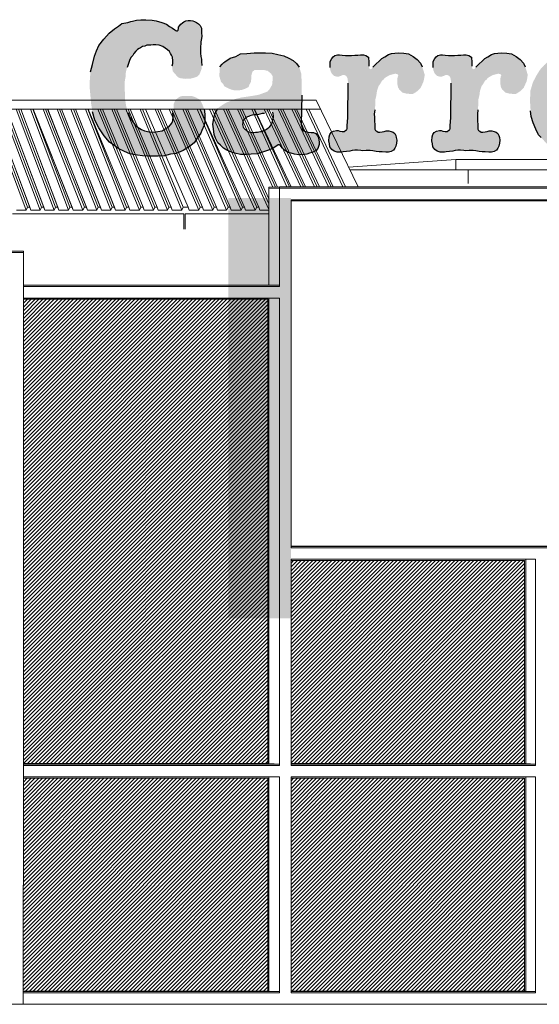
# Model space of a CAD drawing. Header units: millimetres. Extents: x 614675 to 1010864, y -150593 to -87691.
# Tile 41 of 194: x 773827 to 785989, y -132361 to -109329. Entities that reach past the tile are written whole.
import ezdxf

# ---------------------------------------------------------------- set-up
doc = ezdxf.new("R2010")
doc.units = ezdxf.units.MM
doc.header["$LTSCALE"] = 0.05
doc.layers.get('0').update_dxf_attribs({"lineweight": 0})
doc.layers.add('A-20--F1-WALLS', color=5, linetype='Continuous')
doc.layers.add('CARREFOUR LOGO', color=160, linetype='Continuous')

# ---------------------------------------------------------------- blocks, each defined once
blk = doc.blocks.new('yh34y')
at = {"lineweight": 0}
for points in [[(3117, 4281), (68672, 4281)], [(3015, 4070), (68774, 4070)], [(61568, 1625), (65577, 1625)], [(65606, 1625), (67567, 1625)]]:
    blk.add_lwpolyline(points, dxfattribs=at)
for points, elevation in [([(68672, 4281), (69652, 2256)], -1050), ([(61657, 1713), (61887, 1713), (61919, 1777), (61970, 1777), (61994, 1713), (62214, 1713), (62246, 1777), (62297, 1777), (62321, 1713), (62541, 1713), (62573, 1777), (62624, 1777), (62648, 1713), (62877, 1713), (62910, 1777), (62961, 1777), (62985, 1713), (63214, 1713), (63247, 1777), (63298, 1777), (63322, 1713), (63541, 1713), (63573, 1777), (63624, 1777), (63648, 1713), (63867, 1713), (63900, 1777), (63951, 1777), (63974, 1713), (64203, 1713), (64236, 1777), (64287, 1777), (64311, 1713), (64539, 1713), (64572, 1777), (64623, 1777), (64647, 1713), (64866, 1713), (64899, 1777), (64950, 1777), (64973, 1713), (65192, 1713), (65224, 1777), (65276, 1777), (65299, 1713), (65528, 1713), (65560, 1777), (65674, 1777), (65698, 1713), (65926, 1713), (65959, 1777), (66010, 1777), (66033, 1713), (66252, 1713), (66285, 1777), (66336, 1777), (66359, 1713), (66577, 1713), (66610, 1777), (66661, 1777), (66684, 1713), (66913, 1713), (66945, 1777), (66997, 1777), (67020, 1713), (67248, 1713), (67281, 1777), (67332, 1777), (67355, 1713), (67567, 1713)], 9762), ([(65577, 1270), (65577, 1625)], -334), ([(65606, 1270), (65606, 1625)], -335)]:
    blk.add_lwpolyline(points, dxfattribs=dict(at, elevation=elevation))
at = {"color": 8}
for points, elevation in [([(60999, 4070), (61887, 1713)], -431), ([(61052, 4070), (61919, 1777)], -139), ([(61103, 4070), (61970, 1777)], -139), ([(61106, 4070), (61994, 1713)], -431), ([(61325, 4070), (62214, 1713)], -431), ([(61379, 4070), (62246, 1777)], -139), ([(61430, 4070), (62297, 1777)], -139), ([(61433, 4070), (62321, 1713)], -431), ([(61652, 4070), (62541, 1713)], -431), ([(61706, 4070), (62573, 1777)], -139), ([(61757, 4070), (62624, 1777)], -139), ([(61760, 4070), (62648, 1713)], -139), ([(61989, 4070), (62877, 1713)], -431), ([(62043, 4070), (62910, 1777)], -139), ([(62051, 4070), (62961, 1777)], -139), ([(62052, 4070), (62985, 1713)], -431), ([(62281, 4070), (63214, 1713)], -431), ([(62336, 4070), (63247, 1777)], -139), ([(62387, 4070), (63298, 1777)], -139), ([(62389, 4070), (63322, 1713)], -139), ([(62608, 4070), (63541, 1713)], -431), ([(62663, 4070), (63573, 1777)], -139), ([(62714, 4070), (63624, 1777)], -139), ([(62715, 4070), (63648, 1713)], -431), ([(62934, 4070), (63867, 1713)], -431), ([(62989, 4070), (63900, 1777)], -139), ([(63040, 4070), (63951, 1777)], -139), ([(63042, 4070), (63974, 1713)], -431), ([(63270, 4070), (64203, 1713)], -431), ([(63325, 4070), (64236, 1777)], -139), ([(63333, 4070), (64287, 1777)], -139), ([(63562, 4070), (64539, 1713)], -431), ([(63618, 4070), (64572, 1777)], -139), ([(63670, 4070), (64623, 1777)], -139), ([(63888, 4070), (64866, 1713)], -431), ([(63944, 4070), (64899, 1777)], -139), ([(63996, 4070), (64950, 1777)], -139), ([(64215, 4070), (65192, 1713)], -431), ([(64270, 4070), (65224, 1777)], -139), ([(64321, 4070), (65276, 1777)], -139), ([(64550, 4070), (65528, 1713)], -431), ([(64606, 4070), (65560, 1777)], -139), ([(64675, 4070), (65674, 1777)], -139), ([(64902, 4070), (65926, 1713)], -431), ([(64960, 4070), (65959, 1777)], -139), ([(65011, 4070), (66010, 1777)], -139), ([(65228, 4070), (66252, 1713)], -431), ([(65285, 4070), (66285, 1777)], -139), ([(65336, 4070), (66336, 1777)], -139), ([(65553, 4070), (66577, 1713)], -139), ([(65610, 4070), (66610, 1777)], -139), ([(65661, 4070), (66661, 1777)], -139), ([(65888, 4070), (66913, 1713)], -139), ([(65946, 4070), (66945, 1777)], -139), ([(65954, 4070), (66997, 1777)], -139), ([(66179, 4070), (67248, 1713)], -139), ([(66238, 4070), (67281, 1777)], -139), ([(66289, 4070), (67332, 1777)], -139), ([(66504, 4070), (67567, 1726)], -139), ([(66563, 4070), (67567, 1862)], -139), ([(66614, 4070), (67567, 1974)], -139), ([(66829, 4070), (67657, 2245)], -431), ([(66888, 4070), (67718, 2245)], -139), ([(66939, 4070), (67769, 2245)], -139), ([(67164, 4070), (67987, 2256)], -139), ([(67223, 4070), (68048, 2256)], -139), ([(67231, 4070), (68090, 2256)], -139), ([(67454, 4070), (68311, 2256)], -431), ([(67514, 4070), (68374, 2256)], -139), ([(67565, 4070), (68425, 2256)], -139), ([(67779, 4070), (68636, 2256)], -139), ([(67839, 4070), (68698, 2256)], -139), ([(67890, 4070), (68749, 2256)], -139), ([(68103, 4070), (68960, 2256)], -139), ([(68163, 4070), (69023, 2256)], -139), ([(68214, 4070), (69073, 2256)], -139), ([(68438, 4070), (69294, 2256)], -431), ([(68497, 4070), (69357, 2256)], -139)]:
    blk.add_lwpolyline(points, dxfattribs=dict(at, elevation=elevation))
blk = doc.blocks.new('uptoun tbilisi carrefour warwera')
at = {"layer": 'CARREFOUR LOGO'}
h = blk.add_hatch(color=256, dxfattribs=at)
h.paths.add_polyline_path([(913945, -62609), (913977, -62641), (914065, -62661), (914145, -62669), (914213, -62669), (914273, -62637), (914336, -62590), (914396, -62530), (914424, -62470), (914464, -62378), (914476, -62330), (914492, -62223), (914464, -62123), (914432, -62032), (914392, -61952), (914313, -61864), (914225, -61792), (914113, -61733), (914005, -61713), (913874, -61705), (913714, -61725), (913646, -61745), (913558, -61800), (913487, -61844), (913427, -61904), (913355, -61964), (913275, -62043), (913247, -62083), (913215, -62091), (913195, -62071), (913187, -62020), (913187, -61960), (913187, -61900), (913175, -61840), (913175, -61812), (913115, -61772), (913056, -61753), (912988, -61753), (912928, -61760), (912856, -61764), (912776, -61772), (912696, -61772), (912637, -61772), (912557, -61764), (912497, -61753), (912449, -61753), (912389, -61772), (912349, -61804), (912317, -61844), (912281, -61912), (912277, -61964), (912277, -62051), (912276, -62076), (912286, -62124), (912310, -62180), (912335, -62215), (912364, -62244), (912393, -62253), (912426, -62263), (912445, -62263), (912479, -62263), (912518, -62251), (912541, -62242), (912566, -62228), (912589, -62224), (912614, -62224), (912627, -62234), (912647, -62244), (912666, -62263), (912681, -62292), (912691, -62330), (912693, -62357), (912701, -62420), (912691, -63222), (912680, -63415), (912680, -63481), (912669, -63507), (912643, -63518), (912606, -63552), (912562, -63552), (912502, -63544), (912469, -63526), (912428, -63526), (912358, -63537), (912302, -63570), (912273, -63618), (912254, -63674), (912247, -63766), (912262, -63833), (912273, -63907), (912321, -63970), (912373, -64007), (912443, -64028), (912542, -64033), (912585, -64021), (912662, -64017), (912738, -64005), (912792, -63993), (912856, -63986), (912922, -63988), (912997, -63993), (913045, -63998), (913122, -63993), (913174, -63993), (913217, -63993), (913276, -64000), (913316, -64012), (913358, -64017), (913429, -64021), (913500, -64024), (913583, -64028), (913646, -64033), (913705, -64017), (913764, -63986), (913795, -63939), (913818, -63892), (913835, -63821), (913840, -63750), (913828, -63687), (913816, -63644), (913792, -63593), (913757, -63562), (913710, -63545), (913651, -63534), (913592, -63534), (913540, -63545), (913496, -63553), (913441, -63560), (913404, -63560), (913368, -63542), (913342, -63523), (913324, -63494), (913324, -63451), (913324, -63403), (913317, -63287), (913317, -63214), (913313, -63145), (913327, -63044), (913336, -62908), (913336, -62806), (913361, -62702), (913375, -62600), (913392, -62545), (913412, -62487), (913443, -62446), (913468, -62405), (913492, -62360), (913529, -62333), (913556, -62299), (913597, -62272), (913648, -62241), (913693, -62223), (913734, -62212), (913765, -62206), (913806, -62196), (913853, -62206), (913878, -62237), (913866, -62251), (913854, -62303), (913854, -62370), (913854, -62442), (913866, -62510), (913898, -62570)])
h.paths.add_polyline_path([(916356, -62609), (916388, -62641), (916476, -62661), (916556, -62669), (916624, -62669), (916683, -62637), (916747, -62590), (916807, -62530), (916835, -62470), (916875, -62378), (916887, -62330), (916903, -62223), (916875, -62123), (916843, -62032), (916803, -61952), (916723, -61864), (916636, -61792), (916524, -61733), (916416, -61713), (916284, -61705), (916125, -61725), (916057, -61745), (915969, -61800), (915897, -61844), (915837, -61904), (915766, -61964), (915686, -62043), (915658, -62083), (915626, -62091), (915606, -62071), (915598, -62020), (915598, -61960), (915598, -61900), (915586, -61840), (915586, -61812), (915526, -61772), (915466, -61753), (915398, -61753), (915339, -61760), (915267, -61764), (915187, -61772), (915107, -61772), (915047, -61772), (914968, -61764), (914908, -61753), (914860, -61753), (914800, -61772), (914760, -61804), (914728, -61844), (914692, -61912), (914688, -61964), (914688, -62051), (914687, -62076), (914697, -62124), (914721, -62180), (914746, -62215), (914775, -62244), (914804, -62253), (914836, -62263), (914856, -62263), (914890, -62263), (914929, -62251), (914952, -62242), (914977, -62228), (915000, -62224), (915025, -62224), (915038, -62234), (915057, -62244), (915077, -62263), (915092, -62292), (915102, -62330), (915104, -62357), (915111, -62420), (915102, -63222), (915091, -63415), (915091, -63481), (915080, -63507), (915054, -63518), (915017, -63552), (914972, -63552), (914913, -63544), (914880, -63526), (914839, -63526), (914769, -63537), (914713, -63570), (914684, -63618), (914665, -63674), (914658, -63766), (914672, -63833), (914684, -63907), (914732, -63970), (914784, -64007), (914854, -64028), (914953, -64033), (914995, -64021), (915073, -64017), (915149, -64005), (915203, -63993), (915267, -63986), (915333, -63988), (915408, -63993), (915455, -63998), (915533, -63993), (915585, -63993), (915628, -63993), (915687, -64000), (915727, -64012), (915769, -64017), (915840, -64021), (915911, -64024), (915993, -64028), (916057, -64033), (916116, -64017), (916175, -63986), (916206, -63939), (916229, -63892), (916246, -63821), (916250, -63750), (916239, -63687), (916227, -63644), (916203, -63593), (916168, -63562), (916121, -63545), (916062, -63534), (916003, -63534), (915951, -63545), (915906, -63553), (915852, -63560), (915815, -63560), (915779, -63542), (915753, -63523), (915735, -63494), (915735, -63451), (915735, -63403), (915728, -63287), (915728, -63214), (915724, -63145), (915738, -63044), (915747, -62908), (915747, -62806), (915772, -62702), (915786, -62600), (915802, -62545), (915823, -62487), (915854, -62446), (915878, -62405), (915903, -62360), (915940, -62333), (915967, -62299), (916008, -62272), (916059, -62241), (916104, -62223), (916145, -62212), (916176, -62206), (916217, -62196), (916264, -62206), (916289, -62237), (916276, -62251), (916264, -62303), (916264, -62370), (916264, -62442), (916276, -62510), (916308, -62570)])
h.paths.add_polyline_path([(920705, -61518), (920714, -61553), (920733, -61607), (920756, -61654), (920792, -61701), (920839, -61718), (920893, -61737), (920945, -61737), (921004, -61741), (921058, -61741), (921105, -61730), (921145, -61706), (921188, -61675), (921216, -61628), (921244, -61581), (921259, -61529), (921263, -61470), (921275, -61419), (921267, -61375), (921263, -61312), (921227, -61246), (921190, -61184), (921128, -61111), (921072, -61063), (920999, -61037), (920915, -61012), (920823, -60990), (920705, -60971), (920584, -60957), (920496, -60964), (920382, -60982), (920265, -60993), (920136, -61037), (920033, -61074), (919971, -61111), (919905, -61177), (919861, -61232), (919805, -61287), (919758, -61360), (919743, -61441), (919721, -61543), (919721, -61653), (919714, -61690), (919703, -61716), (919695, -61745), (919677, -61760), (919629, -61771), (919548, -61771), (919501, -61782), (919446, -61782), (919391, -61789), (919357, -61819), (919344, -61829), (919323, -61859), (919298, -61904), (919286, -61959), (919286, -62054), (919295, -62126), (919310, -62155), (919332, -62196), (919364, -62204), (919395, -62221), (919432, -62236), (919479, -62244), (919538, -62255), (919586, -62263), (919620, -62258), (919646, -62266), (919676, -62285), (919701, -62302), (919713, -62347), (919716, -62391), (919707, -63070), (919702, -63417), (919697, -63480), (919700, -63525), (919691, -63552), (919664, -63569), (919632, -63584), (919596, -63587), (919548, -63578), (919506, -63573), (919458, -63569), (919404, -63569), (919359, -63575), (919332, -63593), (919323, -63620), (919305, -63656), (919291, -63695), (919291, -63781), (919296, -63835), (919296, -63871), (919310, -63907), (919323, -63946), (919346, -63988), (919368, -64006), (919382, -64033), (919400, -64045), (919463, -64045), (919521, -64045), (919580, -64045), (919661, -64042), (919754, -64045), (919800, -64032), (919863, -64023), (919911, -64020), (919946, -64020), (920011, -64025), (920059, -64032), (920130, -64029), (920189, -64029), (920237, -64029), (920305, -64043), (920349, -64046), (920397, -64052), (920442, -64055), (920501, -64064), (920554, -64064), (920590, -64073), (920629, -64073), (920665, -64068), (920700, -64055), (920741, -64032), (920773, -63990), (920802, -63957), (920817, -63898), (920817, -63814), (920800, -63737), (920784, -63666), (920751, -63616), (920696, -63589), (920645, -63585), (920581, -63585), (920528, -63583), (920477, -63580), (920426, -63580), (920392, -63563), (920375, -63529), (920368, -63488), (920361, -63413), (920361, -63233), (920368, -63045), (920368, -62800), (920361, -62620), (920364, -62500), (920368, -62474), (920373, -62428), (920380, -62371), (920385, -62337), (920393, -62308), (920405, -62291), (920430, -62273), (920457, -62260), (920497, -62260), (920537, -62255), (920571, -62255), (920616, -62255), (920651, -62255), (920683, -62247), (920728, -62233), (920763, -62207), (920790, -62175), (920816, -62135), (920834, -62087), (920839, -62040), (920839, -61981), (920832, -61923), (920815, -61876), (920792, -61843), (920761, -61824), (920733, -61805), (920697, -61788), (920662, -61784), (920615, -61781), (920561, -61781), (920509, -61777), (920462, -61777), (920438, -61777), (920415, -61760), (920403, -61741), (920386, -61722), (920379, -61687), (920379, -61635), (920379, -61569), (920386, -61518), (920403, -61463), (920438, -61423), (920481, -61395), (920514, -61369), (920544, -61357), (920580, -61341), (920615, -61341), (920669, -61353), (920705, -61376), (920721, -61412), (920721, -61442), (920709, -61459), (920709, -61478)])
h.paths.add_polyline_path([(924915, -62299), (924930, -62327), (924939, -62361), (924944, -62394), (924942, -63063), (924942, -63122), (924930, -63209), (924905, -63275), (924876, -63366), (924839, -63415), (924773, -63464), (924707, -63513), (924634, -63532), (924578, -63539), (924519, -63542), (924443, -63535), (924388, -63510), (924363, -63488), (924334, -63459), (924300, -63427), (924273, -63362), (924261, -63311), (924243, -63241), (924236, -63166), (924236, -63104), (924245, -62112), (924242, -62066), (924242, -62007), (924242, -61957), (924236, -61918), (924232, -61878), (924222, -61844), (924212, -61818), (924186, -61794), (924152, -61779), (924116, -61771), (924073, -61771), (924017, -61771), (923973, -61781), (923927, -61785), (923888, -61794), (923834, -61800), (923764, -61798), (923709, -61798), (923665, -61794), (923605, -61779), (923540, -61765), (923496, -61761), (923446, -61771), (923397, -61781), (923341, -61804), (923297, -61840), (923290, -61845), (923275, -61867), (923263, -61900), (923244, -61973), (923237, -62067), (923237, -62147), (923249, -62176), (923271, -62215), (923306, -62245), (923344, -62268), (923374, -62277), (923401, -62277), (923454, -62277), (923488, -62272), (923497, -62268), (923511, -62268), (923522, -62272), (923538, -62290), (923550, -62302), (923557, -62336), (923566, -62398), (923566, -62437), (923570, -62991), (923559, -63074), (923559, -63272), (923564, -63411), (923570, -63556), (923593, -63630), (923638, -63736), (923717, -63866), (923784, -63937), (923833, -63981), (923940, -64033), (924034, -64055), (924118, -64077), (924223, -64077), (924334, -64088), (924446, -64082), (924528, -64075), (924640, -64038), (924711, -64004), (924773, -63976), (924866, -63916), (924910, -63883), (924965, -63843), (924998, -63817), (925016, -63806), (925031, -63813), (925049, -63817), (925053, -63839), (925060, -63872), (925064, -63905), (925075, -63956), (925082, -63993), (925109, -64044), (925137, -64060), (925186, -64064), (925241, -64064), (925325, -64060), (925380, -64053), (925435, -64049), (925484, -64038), (925535, -64038), (925579, -64044), (925628, -64049), (925661, -64060), (925701, -64064), (925745, -64064), (925778, -64064), (925822, -64064), (925866, -64064), (925904, -64053), (925933, -64031), (925955, -63998), (925970, -63965), (925981, -63921), (925988, -63894), (925999, -63832), (925992, -63784), (925992, -63740), (925975, -63678), (925971, -63650), (925960, -63631), (925944, -63611), (925924, -63592), (925900, -63576), (925877, -63568), (925853, -63561), (925830, -63561), (925799, -63561), (925767, -63561), (925733, -63556), (925709, -63556), (925678, -63545), (925662, -63522), (925650, -63493), (925639, -63454), (925631, -63415), (925623, -63384), (925623, -63342), (925620, -63310), (925636, -62051), (925640, -61975), (925636, -61927), (925636, -61882), (925627, -61852), (925616, -61818), (925586, -61793), (925540, -61774), (925492, -61774), (925441, -61786), (925383, -61790), (925233, -61794), (925174, -61805), (925080, -61802), (925009, -61797), (924941, -61788), (924848, -61777), (924800, -61768), (924741, -61765), (924686, -61773), (924647, -61807), (924613, -61844), (924579, -61904), (924554, -61973), (924555, -62050), (924562, -62111), (924574, -62162), (924608, -62216), (924644, -62249), (924671, -62273), (924704, -62285), (924722, -62291), (924746, -62293), (924764, -62290), (924782, -62284), (924788, -62275), (924808, -62273), (924826, -62273), (924847, -62273), (924865, -62273), (924889, -62279), (924901, -62281)])
h.paths.add_polyline_path([(927912, -62635), (927944, -62667), (928032, -62687), (928112, -62695), (928179, -62695), (928239, -62663), (928303, -62615), (928363, -62555), (928391, -62495), (928431, -62404), (928443, -62356), (928459, -62248), (928431, -62149), (928399, -62057), (928359, -61977), (928279, -61889), (928191, -61818), (928080, -61758), (927972, -61738), (927840, -61730), (927681, -61750), (927613, -61770), (927525, -61826), (927453, -61870), (927393, -61929), (927321, -61989), (927242, -62069), (927214, -62109), (927182, -62117), (927162, -62097), (927154, -62045), (927154, -61985), (927154, -61925), (927142, -61866), (927142, -61838), (927082, -61798), (927022, -61778), (926954, -61778), (926895, -61786), (926823, -61790), (926743, -61798), (926663, -61798), (926603, -61798), (926523, -61790), (926464, -61778), (926416, -61778), (926356, -61798), (926316, -61830), (926284, -61870), (926248, -61937), (926244, -61989), (926244, -62077), (926243, -62101), (926252, -62150), (926277, -62206), (926302, -62240), (926331, -62269), (926360, -62279), (926392, -62288), (926412, -62288), (926446, -62288), (926485, -62277), (926508, -62267), (926533, -62254), (926556, -62250), (926581, -62250), (926594, -62259), (926613, -62269), (926633, -62288), (926648, -62317), (926657, -62355), (926660, -62382), (926667, -62445), (926658, -63248), (926647, -63440), (926647, -63507), (926636, -63533), (926610, -63544), (926573, -63577), (926528, -63577), (926469, -63570), (926436, -63551), (926395, -63551), (926325, -63562), (926269, -63596), (926239, -63644), (926221, -63699), (926213, -63792), (926228, -63858), (926239, -63932), (926288, -63995), (926339, -64032), (926410, -64054), (926509, -64059), (926551, -64047), (926629, -64042), (926705, -64030), (926759, -64018), (926823, -64011), (926889, -64014), (926964, -64018), (927011, -64023), (927089, -64018), (927141, -64018), (927184, -64018), (927242, -64026), (927283, -64037), (927325, -64042), (927396, -64047), (927467, -64049), (927549, -64054), (927613, -64059), (927672, -64042), (927731, -64011), (927762, -63964), (927785, -63917), (927802, -63846), (927806, -63776), (927795, -63712), (927783, -63670), (927759, -63618), (927724, -63587), (927677, -63571), (927618, -63559), (927559, -63559), (927507, -63571), (927462, -63578), (927408, -63585), (927371, -63585), (927335, -63567), (927309, -63549), (927291, -63520), (927291, -63476), (927291, -63429), (927284, -63312), (927284, -63239), (927279, -63170), (927294, -63069), (927303, -62933), (927303, -62832), (927327, -62728), (927342, -62625), (927358, -62570), (927379, -62513), (927410, -62472), (927434, -62431), (927459, -62385), (927496, -62359), (927522, -62324), (927564, -62297), (927615, -62266), (927660, -62248), (927701, -62238), (927732, -62232), (927773, -62221), (927820, -62232), (927845, -62262), (927832, -62276), (927820, -62328), (927820, -62396), (927820, -62467), (927832, -62535), (927864, -62595)])
h.paths.add_polyline_path([(908755, -62298), (908814, -62306), (908885, -62317), (908944, -62309), (909019, -62309), (909090, -62292), (909161, -62267), (909220, -62215), (909241, -62162), (909268, -62095), (909274, -62007), (909268, -61913), (909268, -61860), (909252, -61797), (909243, -61719), (909243, -61656), (909246, -61563), (909252, -61500), (909252, -61447), (909268, -61375), (909274, -61319), (909268, -61240), (909268, -61131), (909236, -61068), (909196, -61031), (909149, -60999), (909102, -60974), (909064, -60959), (909008, -60952), (908954, -60952), (908898, -60962), (908854, -60984), (908820, -61006), (908782, -61040), (908753, -61077), (908733, -61105), (908729, -61141), (908724, -61176), (908710, -61193), (908684, -61196), (908671, -61187), (908643, -61168), (908588, -61130), (908522, -61089), (908446, -61039), (908339, -61002), (908208, -60957), (908114, -60944), (907966, -60933), (907848, -60933), (907751, -60944), (907655, -60969), (907614, -60976), (907544, -60996), (907407, -61025), (907324, -61087), (907233, -61149), (907109, -61247), (906980, -61387), (906866, -61534), (906812, -61661), (906761, -61785), (906716, -61981), (906670, -62150), (906652, -62378), (906653, -62543), (906671, -62737), (906684, -62896), (906716, -63086), (906775, -63280), (906866, -63462), (906988, -63652), (907115, -63796), (907219, -63869), (907319, -63946), (907464, -64014), (907591, -64072), (907772, -64104), (907885, -64118), (908021, -64127), (908143, -64127), (908257, -64127), (908406, -64118), (908542, -64081), (908678, -64059), (908836, -63991), (908986, -63900), (909099, -63810), (909167, -63706), (909251, -63589), (909273, -63522), (909327, -63401), (909350, -63320), (909350, -63154), (909327, -63019), (909291, -62916), (909237, -62808), (909134, -62750), (909044, -62719), (908945, -62714), (908842, -62714), (908774, -62728), (908721, -62759), (908653, -62817), (908617, -62907), (908617, -62988), (908599, -63109), (908608, -63199), (908595, -63302), (908572, -63356), (908505, -63437), (908415, -63482), (908348, -63536), (908249, -63549), (908159, -63567), (908046, -63558), (907934, -63536), (907867, -63500), (907786, -63455), (907718, -63401), (907642, -63298), (907584, -63208), (907552, -63100), (907507, -62961), (907482, -62804), (907478, -62673), (907470, -62553), (907470, -62474), (907470, -62387), (907490, -62276), (907498, -62161), (907525, -62050), (907553, -61983), (907573, -61912), (907592, -61865), (907624, -61806), (907663, -61774), (907683, -61727), (907730, -61668), (907770, -61628), (907809, -61609), (907841, -61589), (907888, -61561), (907939, -61550), (907987, -61530), (908085, -61530), (908136, -61518), (908196, -61522), (908274, -61530), (908361, -61561), (908420, -61601), (908471, -61640), (908519, -61680), (908546, -61727), (908570, -61766), (908590, -61813), (908598, -61896), (908598, -61955), (908578, -62014), (908586, -62081), (908598, -62140), (908629, -62180), (908665, -62219), (908708, -62270)])
h = blk.add_hatch(color=256, dxfattribs=at)
h.paths.add_polyline_path([(911613, -62700), (911613, -62391), (911602, -62195), (911557, -62044), (911489, -61960), (911416, -61887), (911315, -61830), (911192, -61780), (911051, -61746), (910922, -61718), (910770, -61707), (910630, -61707), (910501, -61707), (910332, -61724), (910181, -61735), (910068, -61791), (909939, -61836), (909816, -61920), (909794, -61932), (909753, -61973), (909699, -62035), (909691, -62139), (909687, -62253), (909724, -62382), (909770, -62428), (909802, -62493), (909908, -62544), (909963, -62567), (910033, -62585), (910139, -62585), (910208, -62576), (910277, -62553), (910369, -62507), (910392, -62447), (910424, -62392), (910434, -62309), (910434, -62240), (910461, -62147), (910517, -62106), (910609, -62106), (910710, -62106), (910816, -62129), (910899, -62198), (910932, -62253), (910932, -62345), (910922, -62451), (910874, -62542), (910812, -62615), (910709, -62652), (910610, -62689), (910464, -62714), (910343, -62733), (910207, -62751), (910061, -62787), (909951, -62831), (909848, -62872), (909749, -62934), (909647, -63007), (909584, -63135), (909555, -63245), (909537, -63373), (909548, -63483), (909566, -63622), (909595, -63702), (909650, -63812), (909713, -63867), (909786, -63940), (909859, -63984), (909969, -64032), (910049, -64058), (910180, -64087), (910326, -64087), (910434, -64078), (910574, -64067), (910699, -64035), (910815, -63991), (910938, -63942), (910990, -63904), (911034, -63883), (911063, -63863), (911108, -63863), (911136, -63898), (911165, -63936), (911214, -63985), (911296, -64038), (911369, -64052), (911441, -64081), (911543, -64093), (911660, -64087), (911733, -64078), (911797, -64058), (911855, -64043), (911942, -64000), (911992, -63942), (912023, -63853), (912023, -63795), (912009, -63700), (911980, -63651), (911945, -63593), (911893, -63570), (911835, -63570), (911757, -63565), (911699, -63550), (911656, -63536), (911627, -63492), (911613, -63435), (911602, -63373)])
h.paths.add_polyline_path([(910932, -63098), (910939, -63133), (910942, -63181), (910942, -63223), (910932, -63274), (910921, -63322), (910909, -63368), (910891, -63395), (910867, -63426), (910849, -63446), (910822, -63481), (910791, -63499), (910757, -63516), (910722, -63533), (910684, -63554), (910646, -63557), (910614, -63564), (910580, -63568), (910536, -63575), (910490, -63582), (910448, -63579), (910404, -63572), (910377, -63565), (910345, -63547), (910321, -63527), (910300, -63506), (910263, -63481), (910243, -63431), (910238, -63386), (910244, -63347), (910244, -63298), (910271, -63261), (910296, -63236), (910306, -63223), (910334, -63209), (910352, -63195), (910379, -63188), (910400, -63181), (910411, -63174), (910465, -63156), (910513, -63151), (910566, -63149), (910610, -63144), (910645, -63133), (910697, -63123), (910739, -63116), (910769, -63109), (910804, -63102), (910825, -63089), (910856, -63076), (910880, -63046), (910914, -63080)], flags=16)
h.paths.add_polyline_path([(919170, -62763), (919177, -62652), (919153, -62511), (919110, -62360), (919069, -62215), (918999, -62098), (918931, -62024), (918841, -61923), (918716, -61839), (918578, -61772), (918461, -61722), (918309, -61688), (918151, -61681), (918017, -61681), (917838, -61698), (917697, -61732), (917586, -61779), (917462, -61849), (917367, -61923), (917287, -61997), (917193, -62101), (917115, -62226), (917034, -62377), (917006, -62457), (916963, -62607), (916963, -62693), (916955, -62809), (916963, -62938), (916972, -63067), (916985, -63196), (917028, -63346), (917092, -63497), (917157, -63625), (917221, -63690), (917307, -63789), (917402, -63883), (917479, -63939), (917565, -63991), (917630, -64021), (917738, -64055), (917875, -64077), (918009, -64098), (918103, -64107), (918181, -64107), (918245, -64098), (918327, -64098), (918404, -64085), (918490, -64077), (918619, -64042), (918697, -64012), (918783, -63991), (918856, -63948), (918912, -63905), (918985, -63840), (919028, -63767), (919080, -63690), (919114, -63613), (919121, -63521), (919113, -63468), (919108, -63411), (919072, -63350), (919016, -63297), (918967, -63265), (918889, -63236), (918803, -63219), (918723, -63219), (918681, -63236), (918620, -63260), (918571, -63309), (918503, -63377), (918466, -63431), (918417, -63492), (918356, -63529), (918286, -63553), (918217, -63572), (918120, -63577), (918046, -63565), (917973, -63541), (917892, -63504), (917814, -63443), (917778, -63402), (917741, -63338), (917709, -63285), (917685, -63216), (917685, -63138), (917684, -63074), (917687, -63044), (917731, -63010), (917765, -62993), (917808, -62987), (917852, -62989), (917883, -62996), (917968, -62998), (918301, -63001), (918682, -63010), (918921, -63010), (918955, -63013), (918985, -63010), (919028, -63010), (919068, -63001), (919097, -62987), (919120, -62967), (919141, -62937), (919153, -62914), (919160, -62847)])
h.paths.add_polyline_path([(918124, -62526), (918027, -62529), (917964, -62529), (917899, -62526), (917842, -62526), (917805, -62526), (917776, -62524), (917746, -62501), (917728, -62475), (917727, -62427), (917736, -62393), (917750, -62355), (917767, -62338), (917774, -62324), (917811, -62273), (917845, -62241), (917888, -62211), (917938, -62188), (917987, -62173), (918029, -62159), (918081, -62154), (918141, -62156), (918195, -62162), (918229, -62173), (918278, -62184), (918320, -62198), (918358, -62219), (918383, -62247), (918409, -62272), (918437, -62298), (918451, -62332), (918466, -62372), (918474, -62414), (918467, -62479), (918458, -62504), (918426, -62515), (918412, -62517), (918380, -62526), (918346, -62532), (918274, -62529), (918227, -62532)], flags=16)
for p, q in [((907324, -61087), (907407, -61025)), ((907407, -61025), (907544, -60996)), ((907544, -60996), (907614, -60976)), ((907614, -60976), (907655, -60969)), ((907655, -60969), (907751, -60944)), ((907751, -60944), (907848, -60933)), ((907848, -60933), (907966, -60933)), ((907966, -60933), (908114, -60944)), ((908114, -60944), (908208, -60957)), ((908208, -60957), (908339, -61002)), ((908339, -61002), (908446, -61039)), ((908782, -61040), (908820, -61006)), ((908820, -61006), (908854, -60984)), ((908854, -60984), (908898, -60962)), ((908898, -60962), (908954, -60952)), ((908954, -60952), (909008, -60952)), ((909008, -60952), (909064, -60959)), ((909064, -60959), (909102, -60974)), ((909102, -60974), (909149, -60999)), ((909149, -60999), (909196, -61031)), ((909196, -61031), (909236, -61068)), ((906980, -61387), (907109, -61247)), ((907109, -61247), (907233, -61149)), ((907233, -61149), (907324, -61087)), ((908446, -61039), (908522, -61089)), ((908522, -61089), (908588, -61130)), ((908588, -61130), (908643, -61168)), ((908643, -61168), (908671, -61187)), ((908671, -61187), (908684, -61196)), ((908684, -61196), (908710, -61193)), ((908710, -61193), (908724, -61176)), ((908724, -61176), (908729, -61141)), ((908729, -61141), (908733, -61105)), ((908733, -61105), (908753, -61077)), ((908753, -61077), (908782, -61040)), ((909236, -61068), (909268, -61131)), ((909268, -61131), (909268, -61240)), ((909268, -61240), (909274, -61319)), ((906866, -61534), (906980, -61387)), ((909268, -61375), (909252, -61447)), ((909252, -61447), (909252, -61500)), ((909274, -61319), (909268, -61375)), ((906761, -61785), (906812, -61661)), ((906812, -61661), (906866, -61534)), ((907730, -61668), (907683, -61727)), ((907770, -61628), (907730, -61668)), ((907809, -61609), (907770, -61628)), ((907841, -61589), (907809, -61609)), ((907888, -61561), (907841, -61589)), ((907939, -61550), (907888, -61561)), ((907987, -61530), (907939, -61550)), ((908085, -61530), (907987, -61530)), ((908136, -61518), (908085, -61530)), ((908196, -61522), (908136, -61518)), ((908274, -61530), (908196, -61522)), ((908361, -61561), (908274, -61530)), ((908420, -61601), (908361, -61561)), ((908471, -61640), (908420, -61601)), ((908519, -61680), (908471, -61640)), ((908546, -61727), (908519, -61680)), ((909246, -61563), (909243, -61656)), ((909243, -61656), (909243, -61719)), ((909243, -61719), (909252, -61797)), ((909252, -61500), (909246, -61563)), ((910181, -61735), (910332, -61724)), ((910332, -61724), (910501, -61707)), ((910501, -61707), (910630, -61707)), ((910630, -61707), (910770, -61707)), ((910770, -61707), (910922, -61718)), ((910922, -61718), (911051, -61746)), ((913646, -61745), (913714, -61725)), ((913714, -61725), (913874, -61705)), ((913874, -61705), (914005, -61713)), ((914005, -61713), (914113, -61733)), ((916057, -61745), (916125, -61725)), ((916125, -61725), (916284, -61705)), ((916284, -61705), (916416, -61713)), ((916416, -61713), (916524, -61733)), ((906716, -61981), (906761, -61785)), ((907573, -61912), (907553, -61983)), ((907592, -61865), (907573, -61912)), ((907624, -61806), (907592, -61865)), ((907663, -61774), (907624, -61806)), ((907683, -61727), (907663, -61774)), ((908570, -61766), (908546, -61727)), ((908590, -61813), (908570, -61766)), ((908578, -62014), (908598, -61955)), ((908598, -61896), (908590, -61813)), ((908598, -61955), (908598, -61896)), ((909252, -61797), (909268, -61860)), ((909268, -61860), (909268, -61913)), ((909268, -61913), (909274, -62007)), ((909753, -61973), (909794, -61932)), ((909794, -61932), (909816, -61920)), ((909816, -61920), (909939, -61836)), ((909939, -61836), (910068, -61791)), ((910068, -61791), (910181, -61735)), ((911051, -61746), (911192, -61780)), ((911192, -61780), (911315, -61830)), ((911315, -61830), (911416, -61887)), ((911416, -61887), (911489, -61960)), ((912277, -61964), (912281, -61912)), ((912281, -61912), (912317, -61844)), ((912317, -61844), (912349, -61804)), ((912349, -61804), (912389, -61772)), ((912389, -61772), (912449, -61753)), ((912449, -61753), (912497, -61753)), ((912497, -61753), (912557, -61764)), ((912557, -61764), (912637, -61772)), ((912637, -61772), (912696, -61772)), ((912696, -61772), (912776, -61772)), ((912776, -61772), (912856, -61764)), ((912856, -61764), (912928, -61760)), ((912928, -61760), (912988, -61753)), ((912988, -61753), (913056, -61753)), ((913056, -61753), (913115, -61772)), ((913115, -61772), (913175, -61812)), ((913175, -61812), (913175, -61840)), ((913175, -61840), (913187, -61900)), ((913187, -61900), (913187, -61960)), ((913355, -61964), (913427, -61904)), ((913427, -61904), (913487, -61844)), ((913487, -61844), (913558, -61800)), ((913558, -61800), (913646, -61745)), ((914113, -61733), (914225, -61792)), ((914225, -61792), (914313, -61864)), ((914313, -61864), (914392, -61952)), ((914392, -61952), (914432, -62032)), ((914688, -61964), (914692, -61912)), ((914692, -61912), (914728, -61844)), ((914728, -61844), (914760, -61804)), ((914760, -61804), (914800, -61772)), ((914800, -61772), (914860, -61753)), ((914860, -61753), (914908, -61753)), ((914908, -61753), (914968, -61764)), ((914968, -61764), (915047, -61772)), ((915047, -61772), (915107, -61772)), ((915107, -61772), (915187, -61772)), ((915187, -61772), (915267, -61764)), ((915267, -61764), (915339, -61760)), ((915339, -61760), (915398, -61753)), ((915398, -61753), (915466, -61753)), ((915466, -61753), (915526, -61772)), ((915526, -61772), (915586, -61812)), ((915586, -61812), (915586, -61840)), ((915586, -61840), (915598, -61900)), ((915598, -61900), (915598, -61960)), ((915766, -61964), (915837, -61904)), ((915837, -61904), (915897, -61844)), ((915897, -61844), (915969, -61800)), ((915969, -61800), (916057, -61745)), ((916524, -61733), (916636, -61792)), ((916636, -61792), (916723, -61864)), ((916723, -61864), (916803, -61952)), ((916803, -61952), (916843, -62032)), ((906670, -62150), (906716, -61981)), ((907553, -61983), (907525, -62050)), ((909699, -62035), (909753, -61973)), ((911489, -61960), (911557, -62044)), ((912277, -62051), (912277, -61964)), ((913187, -61960), (913187, -62020)), ((913275, -62043), (913355, -61964)), ((914688, -62051), (914688, -61964)), ((915598, -61960), (915598, -62020)), ((915686, -62043), (915766, -61964)), ((912691, -63222), (912701, -62420)), ((915102, -63222), (915111, -62420)), ((911613, -62700), (911602, -63373)), ((906775, -63280), (906716, -63086)), ((907552, -63100), (907584, -63208)), ((909327, -63019), (909350, -63154)), ((909584, -63135), (909647, -63007)), ((910932, -63098), (910939, -63133)), ((913327, -63044), (913313, -63145)), ((915738, -63044), (915724, -63145)), ((916985, -63196), (916972, -63067)), ((906866, -63462), (906775, -63280)), ((907584, -63208), (907642, -63298)), ((907642, -63298), (907718, -63401)), ((908572, -63356), (908595, -63302)), ((908595, -63302), (908608, -63199)), ((908608, -63199), (908599, -63109)), ((909350, -63320), (909327, -63401)), ((909350, -63154), (909350, -63320)), ((909537, -63373), (909555, -63245)), ((909555, -63245), (909584, -63135)), ((910244, -63317), (910251, -63289)), ((910244, -63347), (910244, -63317)), ((910251, -63289), (910271, -63261)), ((910271, -63261), (910296, -63236)), ((910296, -63236), (910306, -63223)), ((910306, -63223), (910334, -63209)), ((910334, -63209), (910352, -63195)), ((910352, -63195), (910379, -63188)), ((910379, -63188), (910400, -63181)), ((910400, -63181), (910411, -63174)), ((910411, -63174), (910465, -63156)), ((910465, -63156), (910513, -63151)), ((910513, -63151), (910566, -63149)), ((910566, -63149), (910610, -63144)), ((910610, -63144), (910645, -63133)), ((910645, -63133), (910697, -63123)), ((910697, -63123), (910739, -63116)), ((910921, -63322), (910909, -63368)), ((910932, -63274), (910921, -63322)), ((910942, -63223), (910932, -63274)), ((910939, -63133), (910942, -63181)), ((910942, -63181), (910942, -63223)), ((912680, -63415), (912691, -63222)), ((913313, -63145), (913317, -63214)), ((913317, -63214), (913317, -63287)), ((913317, -63287), (913324, -63403)), ((915091, -63415), (915102, -63222)), ((915724, -63145), (915728, -63214)), ((915728, -63214), (915728, -63287)), ((915728, -63287), (915735, -63403)), ((917028, -63346), (916985, -63196)), ((906988, -63652), (906866, -63462)), ((907718, -63401), (907786, -63455)), ((907786, -63455), (907867, -63500)), ((907867, -63500), (907934, -63536)), ((907934, -63536), (908046, -63558)), ((908046, -63558), (908159, -63567)), ((908159, -63567), (908249, -63549)), ((908249, -63549), (908348, -63536)), ((908348, -63536), (908415, -63482)), ((908415, -63482), (908505, -63437)), ((908505, -63437), (908572, -63356)), ((909273, -63522), (909251, -63589)), ((909327, -63401), (909273, -63522)), ((909548, -63483), (909537, -63373)), ((909566, -63622), (909548, -63483)), ((910238, -63386), (910244, -63347)), ((910241, -63413), (910238, -63386)), ((910248, -63444), (910241, -63413)), ((910259, -63471), (910248, -63444)), ((910276, -63489), (910259, -63471)), ((910300, -63506), (910276, -63489)), ((910321, -63527), (910300, -63506)), ((910345, -63547), (910321, -63527)), ((910377, -63565), (910345, -63547)), ((910404, -63572), (910377, -63565)), ((910614, -63564), (910580, -63568)), ((910646, -63557), (910614, -63564)), ((910684, -63554), (910646, -63557)), ((910722, -63533), (910684, -63554)), ((910757, -63516), (910722, -63533)), ((910791, -63499), (910757, -63516)), ((910822, -63481), (910791, -63499)), ((910849, -63446), (910822, -63481)), ((910867, -63426), (910849, -63446)), ((910891, -63395), (910867, -63426)), ((910909, -63368), (910891, -63395)), ((911602, -63373), (911613, -63435)), ((911613, -63435), (911627, -63492)), ((911627, -63492), (911656, -63536)), ((911656, -63536), (911699, -63550)), ((911699, -63550), (911757, -63565)), ((911757, -63565), (911835, -63570)), ((912302, -63570), (912358, -63537)), ((912358, -63537), (912428, -63526)), ((912428, -63526), (912469, -63526)), ((912469, -63526), (912502, -63544)), ((912502, -63544), (912562, -63552)), ((912562, -63552), (912606, -63552)), ((912606, -63552), (912643, -63518)), ((912643, -63518), (912669, -63507)), ((912669, -63507), (912680, -63481)), ((912680, -63481), (912680, -63415)), ((913324, -63403), (913324, -63451)), ((913324, -63451), (913324, -63494)), ((913324, -63494), (913342, -63523)), ((913342, -63523), (913368, -63542)), ((913368, -63542), (913404, -63560)), ((913404, -63560), (913441, -63560)), ((913441, -63560), (913496, -63553)), ((913496, -63553), (913540, -63545)), ((913540, -63545), (913592, -63534)), ((913592, -63534), (913651, -63534)), ((913651, -63534), (913710, -63545)), ((913710, -63545), (913757, -63562)), ((913757, -63562), (913792, -63593)), ((914713, -63570), (914769, -63537)), ((914769, -63537), (914839, -63526)), ((914839, -63526), (914880, -63526)), ((914880, -63526), (914913, -63544)), ((914913, -63544), (914972, -63552)), ((914972, -63552), (915017, -63552)), ((915017, -63552), (915054, -63518)), ((915054, -63518), (915080, -63507)), ((915080, -63507), (915091, -63481)), ((915091, -63481), (915091, -63415)), ((915735, -63403), (915735, -63451)), ((915735, -63451), (915735, -63494)), ((915735, -63494), (915753, -63523)), ((915753, -63523), (915779, -63542)), ((915779, -63542), (915815, -63560)), ((915815, -63560), (915852, -63560)), ((915852, -63560), (915906, -63553)), ((915906, -63553), (915951, -63545)), ((915951, -63545), (916003, -63534)), ((916003, -63534), (916062, -63534)), ((916062, -63534), (916121, -63545)), ((916121, -63545), (916168, -63562)), ((916168, -63562), (916203, -63593)), ((917092, -63497), (917028, -63346)), ((917157, -63625), (917092, -63497)), ((907115, -63796), (906988, -63652)), ((907219, -63869), (907115, -63796)), ((909167, -63706), (909099, -63810)), ((909251, -63589), (909167, -63706)), ((909595, -63702), (909566, -63622)), ((909650, -63812), (909595, -63702)), ((910448, -63579), (910404, -63572)), ((910490, -63582), (910448, -63579)), ((910536, -63575), (910490, -63582)), ((910580, -63568), (910536, -63575)), ((911835, -63570), (911893, -63570)), ((911893, -63570), (911945, -63593)), ((911945, -63593), (911980, -63651)), ((911980, -63651), (912009, -63700)), ((912009, -63700), (912023, -63795)), ((912023, -63795), (912023, -63853)), ((912247, -63766), (912254, -63674)), ((912262, -63833), (912247, -63766)), ((912254, -63674), (912273, -63618)), ((912273, -63618), (912302, -63570)), ((913792, -63593), (913816, -63644)), ((913816, -63644), (913828, -63687)), ((913828, -63687), (913840, -63750)), ((913840, -63750), (913835, -63821)), ((914658, -63766), (914665, -63674)), ((914672, -63833), (914658, -63766)), ((914665, -63674), (914684, -63618)), ((914684, -63618), (914713, -63570)), ((916203, -63593), (916227, -63644)), ((916227, -63644), (916239, -63687)), ((916239, -63687), (916250, -63750)), ((916250, -63750), (916246, -63821)), ((917221, -63690), (917157, -63625)), ((907319, -63946), (907219, -63869)), ((907464, -64014), (907319, -63946)), ((907591, -64072), (907464, -64014)), ((908836, -63991), (908678, -64059)), ((908986, -63900), (908836, -63991)), ((909099, -63810), (908986, -63900)), ((909713, -63867), (909650, -63812)), ((909786, -63940), (909713, -63867)), ((909859, -63984), (909786, -63940)), ((909969, -64032), (909859, -63984)), ((910815, -63991), (910699, -64035)), ((910938, -63942), (910815, -63991)), ((910990, -63904), (910938, -63942)), ((911034, -63883), (910990, -63904)), ((911063, -63863), (911034, -63883)), ((911092, -63863), (911063, -63863)), ((911112, -63869), (911092, -63863)), ((911136, -63898), (911112, -63869)), ((911165, -63936), (911136, -63898)), ((911214, -63985), (911165, -63936)), ((911296, -64038), (911214, -63985)), ((911942, -64000), (911855, -64043)), ((911992, -63942), (911942, -64000)), ((912023, -63853), (911992, -63942)), ((912273, -63907), (912262, -63833)), ((912321, -63970), (912273, -63907)), ((912373, -64007), (912321, -63970)), ((912443, -64028), (912373, -64007)), ((912585, -64021), (912542, -64033)), ((912662, -64017), (912585, -64021)), ((912738, -64005), (912662, -64017)), ((912792, -63993), (912738, -64005)), ((912856, -63986), (912792, -63993)), ((912922, -63988), (912856, -63986)), ((912997, -63993), (912922, -63988)), ((913045, -63998), (912997, -63993)), ((913122, -63993), (913045, -63998)), ((913174, -63993), (913122, -63993)), ((913217, -63993), (913174, -63993)), ((913276, -64000), (913217, -63993)), ((913316, -64012), (913276, -64000)), ((913358, -64017), (913316, -64012)), ((913429, -64021), (913358, -64017)), ((913500, -64024), (913429, -64021)), ((913583, -64028), (913500, -64024)), ((913705, -64017), (913646, -64033)), ((913764, -63986), (913705, -64017)), ((913795, -63939), (913764, -63986)), ((913818, -63892), (913795, -63939)), ((913835, -63821), (913818, -63892)), ((914684, -63907), (914672, -63833)), ((914732, -63970), (914684, -63907)), ((914784, -64007), (914732, -63970)), ((914854, -64028), (914784, -64007)), ((914995, -64021), (914953, -64033)), ((915073, -64017), (914995, -64021)), ((915149, -64005), (915073, -64017)), ((915203, -63993), (915149, -64005)), ((915267, -63986), (915203, -63993)), ((915333, -63988), (915267, -63986)), ((915408, -63993), (915333, -63988)), ((915455, -63998), (915408, -63993)), ((915533, -63993), (915455, -63998)), ((915585, -63993), (915533, -63993)), ((915628, -63993), (915585, -63993)), ((915687, -64000), (915628, -63993)), ((915727, -64012), (915687, -64000)), ((915769, -64017), (915727, -64012)), ((915840, -64021), (915769, -64017)), ((915911, -64024), (915840, -64021)), ((915993, -64028), (915911, -64024)), ((916116, -64017), (916057, -64033)), ((916175, -63986), (916116, -64017)), ((916206, -63939), (916175, -63986)), ((916229, -63892), (916206, -63939)), ((916246, -63821), (916229, -63892)), ((907772, -64104), (907591, -64072)), ((907885, -64118), (907772, -64104)), ((908021, -64127), (907885, -64118)), ((908143, -64127), (908021, -64127)), ((908257, -64127), (908143, -64127)), ((908406, -64118), (908257, -64127)), ((908542, -64081), (908406, -64118)), ((908678, -64059), (908542, -64081)), ((910049, -64058), (909969, -64032)), ((910180, -64087), (910049, -64058)), ((910326, -64087), (910180, -64087)), ((910434, -64078), (910326, -64087)), ((910574, -64067), (910434, -64078)), ((910699, -64035), (910574, -64067)), ((911369, -64052), (911296, -64038)), ((911441, -64081), (911369, -64052)), ((911543, -64093), (911441, -64081)), ((911660, -64087), (911543, -64093)), ((911733, -64078), (911660, -64087)), ((911797, -64058), (911733, -64078)), ((911855, -64043), (911797, -64058)), ((912542, -64033), (912443, -64028)), ((913646, -64033), (913583, -64028)), ((914953, -64033), (914854, -64028)), ((916057, -64033), (915993, -64028))]:
    blk.add_line(p, q, dxfattribs=at)

msp = doc.modelspace()

# ---------------------------------------------------------------- hatches: boundary and pattern name
at = {"true_color": 0xffffff}
h = msp.add_hatch(color=7, dxfattribs=at)
h.dxf.hatch_style = 1
h.paths.add_polyline_path([(778709, -113500), (778709, -123335), (780179, -123335), (780179, -113500)])
h.paths.add_polyline_path([(793870, -113175), (793870, -122389), (795440, -122389), (795440, -113175)])
at = {"lineweight": 0, "true_color": 0x7fb0b2}
h = msp.add_hatch(dxfattribs=at)
h.set_pattern_fill('ANSI31', color=143, scale=20, style=0)
h.set_pattern_definition([(45, (786778.43, -208973.15), (-44.90128, 44.90128), [])])
h.paths.add_polyline_path([(773913, -115865), (773914, -126731), (779634, -126731), (779633, -115865)])
at = {"lineweight": 0, "true_color": 0xff0000}
h = msp.add_hatch(dxfattribs=at)
h.set_pattern_fill('ANSI31', color=1, scale=20, style=0)
h.set_pattern_definition([(45, (793045.043, -219092.43), (-44.90128, 44.90128), [])])
h.paths.add_polyline_path([(780180, -121981), (780180, -126731), (785644, -126731), (785644, -121981)])
at = {"lineweight": 0, "true_color": 0x0b4151}
h = msp.add_hatch(dxfattribs=at)
h.set_pattern_fill('ANSI31', color=148, scale=20, style=0)
h.set_pattern_definition([(45, (786778.325, -220174.226), (-44.90128, 44.90128), [])])
h.paths.add_polyline_path([(773914, -127071), (773913, -132051), (779633, -132051), (779634, -127071)])
at = {"lineweight": 0, "true_color": 0x2d5546}
h = msp.add_hatch(dxfattribs=at)
h.set_pattern_fill('ANSI31', color=129, scale=20, style=0)
h.set_pattern_definition([(45, (793044.67, -224182.41), (-44.90128, 44.90128), [])])
h.paths.add_polyline_path([(780179, -127071), (780179, -132051), (785644, -132051), (785644, -127071)])

# ---------------------------------------------------------------- linework, layer by layer
at = {"color": 252, "lineweight": 5}
for points in [[(784035, -112601), (781521, -112775)], [(796294, -112841), (796294, -112601), (784035, -112601), (784035, -112841)], [(796294, -112841), (781553, -112841)], [(784321, -113161), (784321, -112841)]]:
    msp.add_lwpolyline(points, dxfattribs=at)
at = {"layer": 'A-20--F1-WALLS', "lineweight": 5}
for p, q in [((779906, -113240), (779661, -113250)), ((794390, -113272), (779661, -113272)), ((794390, -113240), (779906, -113240)), ((780179, -113540), (794109, -113540)), ((780179, -113569), (793870, -113569)), ((773913, -114741), (766923, -114741)), ((773913, -114773), (766923, -114773)), ((779906, -115541), (773913, -115541)), ((779906, -115573), (773913, -115573)), ((773913, -115841), (779906, -115841)), ((773913, -115870), (779633, -115870)), ((793899, -121641), (780179, -121641)), ((794109, -121651), (780179, -121651)), ((794109, -121683), (780179, -121683)), ((780180, -121951), (785902, -121951)), ((780180, -121981), (785644, -121981)), ((785902, -121981), (785902, -121981)), ((779661, -126731), (773913, -126731)), ((779906, -126740), (773913, -126740)), ((779906, -126772), (773913, -126772)), ((779661, -126731), (779906, -126740)), ((780179, -126731), (785672, -126731)), ((780179, -126740), (785902, -126740)), ((780179, -126772), (785902, -126772)), ((785672, -126731), (785902, -126740)), ((773913, -127041), (779906, -127041)), ((773913, -127071), (779633, -127071)), ((779661, -127071), (779661, -127071)), ((780179, -127041), (785902, -127041)), ((780179, -127071), (785644, -127071)), ((779661, -132051), (779906, -132060)), ((785902, -132060), (785672, -132051)), ((714397, -132361), (822721, -132361))]:
    msp.add_line(p, q, dxfattribs=at)
for points in [[(779661, -113250), (779661, -115541)], [(779906, -113240), (779906, -115573)], [(780179, -113540), (780179, -121683)], [(773913, -114741), (773913, -115573)], [(773913, -115573), (773913, -126772)], [(779661, -115841), (779661, -126731)], [(779906, -115841), (779906, -126772)], [(779633, -115870), (779633, -126731)], [(780179, -121951), (780179, -126772)], [(785644, -121981), (785644, -126731)], [(785672, -121951), (785672, -126731)], [(785902, -121951), (785902, -126772)], [(773913, -126772), (773911, -132361)], [(779633, -127071), (779633, -132051)], [(779661, -127041), (779661, -132051)], [(779906, -127041), (779906, -132092)], [(780179, -127041), (780179, -132092)], [(785644, -127071), (785644, -132051)], [(785672, -127041), (785672, -132051)], [(785902, -127041), (785902, -132092)], [(779661, -132051), (773911, -132051)], [(779906, -132060), (773911, -132060)], [(779906, -132092), (773911, -132092)], [(785672, -132051), (780179, -132051)], [(785902, -132060), (780179, -132060)], [(785902, -132092), (780179, -132092)], [(785902, -132051), (785902, -132051)]]:
    msp.add_lwpolyline(points, dxfattribs=at)

# ---------------------------------------------------------------- block references
at = {"color": 148, "true_color": 0x0b4151}
msp.add_blockref('uptoun tbilisi carrefour warwera', (-131186, -48396), dxfattribs=at)
at = {"lineweight": 35}
msp.add_blockref('yh34y', (712094, -115495, 29666), dxfattribs=at)

doc.saveas('drawing.dxf')
